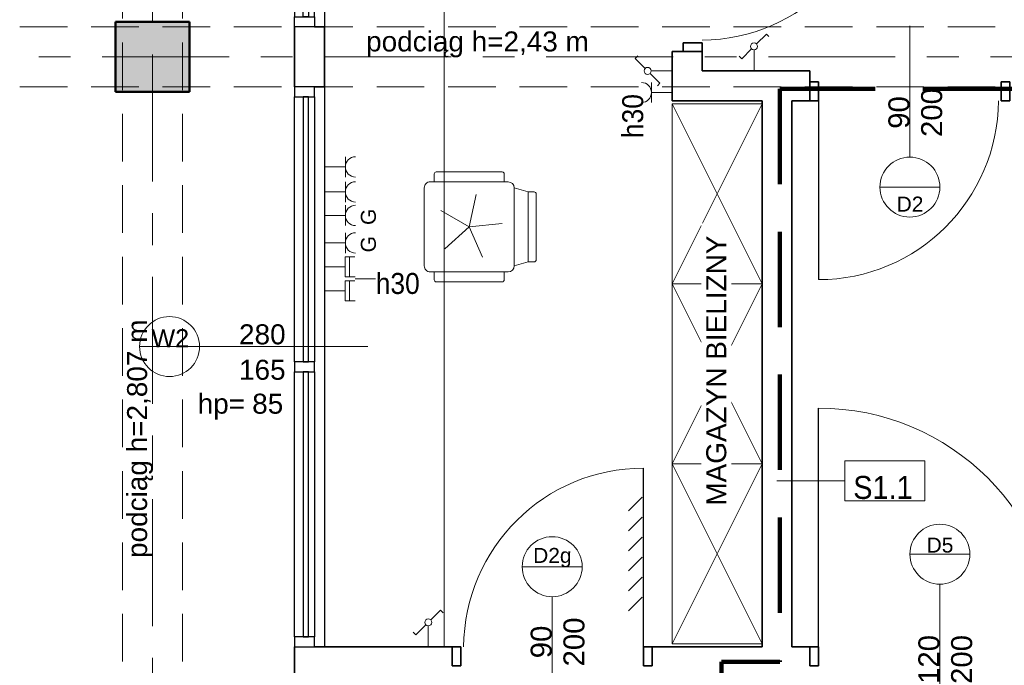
# Model space of a CAD drawing. Header units: centimetres. Extents: x 101 to 4622, y -1383 to 1498.
# Tile 47 of 68: x 2931 to 3423, y -292 to 31. Entities that reach past the tile are written whole.
import ezdxf

# ---------------------------------------------------------------- set-up
doc = ezdxf.new("R2010")
doc.units = ezdxf.units.CM
for name, pattern in [('Dash', [30, 15, -15]), ('Długa kreska', [71.4375, 47.625, -23.8125]), ('Oś', [111.125, 63.5, -15.875, 15.875, -15.875]), ('Ukryte', [35.719, 23.8125, -11.9065])]:
    doc.linetypes.add(name, pattern=pattern)
for name, color, linetype, lineweight in [('A-ANNO-NOTE', 131, 'Continuous', 18), ('A-DETL', 90, 'Continuous', 9), ('A-DETL-GENF', 92, 'Continuous', 18), ('A-DETL-HDLN', 90, 'Ukryte', 18), ('A-DETL-MEDM', 33, 'Continuous', 35), ('A-DOOR', 31, 'Continuous', 25), ('A-DOOR-IDEN', 31, 'Continuous', 18), ('A-GLAZ', 151, 'Continuous', 25), ('A-GLAZ-IDEN', 152, 'Continuous', 18), ('A-WALL', 113, 'Continuous', 25), ('A-WALL-IDEN', 211, 'Continuous', 18), ('E-ELE-QPM-IDEN', 2, 'Continuous', 18), ('E-ELEC-EQPM', 71, 'Continuous', 18), ('G-ANNO-TEXT', 231, 'Continuous', 18), ('I-FURN', 30, 'Continuous', 18), ('Q-SPCQ', 91, 'Continuous', 18), ('S-COLS', 52, 'Continuous', 25), ('S-GRID', 1, 'Continuous', 18)]:
    doc.layers.add(name, color=color, linetype=linetype, lineweight=lineweight)
doc.styles.add('Arial_1', font='arial.ttf', dxfattribs={"height": 7.5})
doc.styles.add('Arial_10', font='arial.ttf', dxfattribs={"height": 0.2})
doc.styles.add('Arial_11', font='arial.ttf', dxfattribs={"height": 9})
doc.styles.add('Arial_13', font='arial.ttf', dxfattribs={"width": 0.9, "height": 10.5})
doc.styles.add('Arial_5', font='arial.ttf', dxfattribs={"height": 10})
doc.styles.add('Arial_6', font='arial.ttf', dxfattribs={"width": 0.9, "height": 11.5})
doc.styles.add('Arial_7', font='arial.ttf', dxfattribs={"height": 10.5})

# ---------------------------------------------------------------- blocks, each defined once
blk = doc.blocks.new('M_Concrete-rengular-Column - 350 x 370mm-1339703-4_piętro II PT - projektowany - PPOŻ B')
at = {"layer": 'S-COLS', "lineweight": 18}
blk.add_hatch(color=254, dxfattribs=at).paths.add_polyline_path([(17.5, -18.5), (17.5, 18.5), (-17.5, 18.5), (-17.5, -18.5)], flags=0)
at = {"layer": 'S-COLS', "lineweight": 50}
for p, q in [((17.5, 18.5), (-17.5, 18.5)), ((-17.5, 18.5), (-17.5, -18.5)), ((17.5, -18.5), (17.5, 18.5)), ((-17.5, -18.5), (17.5, -18.5))]:
    blk.add_line(p, q, dxfattribs=at)
blk = doc.blocks.new('DRZWI 1S - Drzwi 90 glass-1364000-4_piętro II PT - projektowany - PPOŻ B')
at = {"layer": 'A-DETL-GENF'}
for p, q in [((-50, 2), (-45.7, 2)), ((-50, -7.5), (-50, 2)), ((-45.7, 2), (-45.7, -7.5)), ((45.7, 2), (50, 2)), ((45.7, -7.5), (45.7, 2)), ((50, 2), (50, -7.5)), ((-45.7, -7.5), (-50, -7.5)), ((50, -7.5), (45.7, -7.5))]:
    blk.add_line(p, q, dxfattribs=at)
at = {"layer": 'A-DETL-MEDM'}
for p, q in [((-50, -7.5), (-50, 2)), ((-50, 2), (-45.7, 2)), ((-45.7, 2), (-45.7, -7.5)), ((45.7, 2), (45.7, -7.5)), ((50, 2), (45.7, 2)), ((50, -7.5), (50, 2)), ((-45.7, -7.5), (-50, -7.5)), ((45.7, -7.5), (50, -7.5))]:
    blk.add_line(p, q, dxfattribs=at)
at = {"layer": 'A-DOOR', "lineweight": 18}
blk.add_line((0, -30), (0, 30), dxfattribs=at)
at = {"layer": 'A-DOOR'}
for p, q in [((45.7, -7.5), (45.7, -96.89)), ((38.16, -25.53), (45, -32.37)), ((38.16, -35.53), (45, -42.37)), ((38.16, -45.53), (45, -52.37)), ((38.16, -55.53), (45, -62.37)), ((38.16, -65.53), (45, -72.37)), ((38.16, -75.53), (45, -82.37))]:
    blk.add_line(p, q, dxfattribs=at)
at = {"layer": 'A-DOOR', "lineweight": 18}
blk.add_arc((45.7, -6.89), 90, 180.3907, 270, dxfattribs=at)
blk = doc.blocks.new('DRZWI 1S - Drzwi 90-1364001-4_piętro II PT - projektowany - PPOŻ B')
at = {"layer": 'A-DETL-GENF'}
for p, q in [((-50, 7.5), (-50, -2)), ((-45.7, 7.5), (-50, 7.5)), ((-45.7, -2), (-45.7, 7.5)), ((50, 7.5), (45.7, 7.5)), ((45.7, 7.5), (45.7, -2)), ((50, -2), (50, 7.5)), ((-50, -2), (-45.7, -2)), ((45.7, -2), (50, -2))]:
    blk.add_line(p, q, dxfattribs=at)
at = {"layer": 'A-DETL-MEDM'}
for p, q in [((-45.7, 7.5), (-50, 7.5)), ((-50, 7.5), (-50, -2)), ((-45.7, -2), (-45.7, 7.5)), ((45.7, -2), (45.7, 7.5)), ((45.7, 7.5), (50, 7.5)), ((50, 7.5), (50, -2)), ((-50, -2), (-45.7, -2)), ((50, -2), (45.7, -2))]:
    blk.add_line(p, q, dxfattribs=at)
at = {"layer": 'A-DOOR'}
blk.add_line((45.7, 7.5), (45.7, 96.89), dxfattribs=at)
at = {"layer": 'A-DOOR', "lineweight": 18}
blk.add_line((0, 30), (0, -30), dxfattribs=at)
blk.add_arc((45.7, 6.89), 90, 90, 179.6093, dxfattribs=at)
blk = doc.blocks.new('Blat - Blat-1247100-4_piętro II PT - projektowany - PPOŻ B')
at = {"layer": 'I-FURN'}
blk.add_line((590, 60), (0, 60), dxfattribs=at)
blk = doc.blocks.new('Aluminum_Exterior_Window_-_Double - 280 x 165 cm-1494232-4_piętro II PT - projektowany - PPOŻ B')
at = {"layer": 'A-GLAZ'}
for p, q in [((-132.16, 10.16), (-137.16, 10.16)), ((-137.16, 10.16), (-137.16, 0.16)), ((-132.16, 0.16), (-132.16, 10.16)), ((-132.16, 10.16), (0.34, 10.16)), ((5.34, 10.16), (0.34, 10.16)), ((0.34, 10.16), (0.34, 0.16)), ((5.34, 0.16), (5.34, 10.16)), ((5.34, 10.16), (137.84, 10.16)), ((142.84, 10.16), (137.84, 10.16)), ((137.84, 10.16), (137.84, 0.16)), ((142.84, 0.16), (142.84, 10.16)), ((0.34, 5.71), (-132.16, 5.71)), ((-132.16, 5.71), (-132.16, 3.17)), ((0.34, 3.17), (0.34, 5.71)), ((137.84, 5.71), (5.34, 5.71)), ((5.34, 5.71), (5.34, 3.17)), ((137.84, 3.17), (137.84, 5.71)), ((-137.16, 0.16), (-132.16, 0.16)), ((-132.16, 3.17), (0.34, 3.17)), ((0.34, 0.16), (-132.16, 0.16)), ((0.34, 0.16), (5.34, 0.16)), ((5.34, 3.17), (137.84, 3.17)), ((137.84, 0.16), (5.34, 0.16)), ((137.84, 0.16), (142.84, 0.16))]:
    blk.add_line(p, q, dxfattribs=at)
blk = doc.blocks.new('Aluminum_Exterior_Window_-_Double - 280 x 165 cm-1494231-4_piętro II PT - projektowany - PPOŻ B')
at = {"layer": 'A-GLAZ'}
for p, q in [((-137.16, -0.16), (-132.16, -0.16)), ((-137.16, -10.16), (-137.16, -0.16)), ((-132.16, -0.16), (-132.16, -10.16)), ((0.34, -0.16), (-132.16, -0.16)), ((-132.16, -3.17), (0.34, -3.17)), ((-132.16, -5.71), (-132.16, -3.17)), ((0.34, -0.16), (5.34, -0.16)), ((0.34, -10.16), (0.34, -0.16)), ((0.34, -3.17), (0.34, -5.71)), ((5.34, -0.16), (5.34, -10.16)), ((137.84, -0.16), (5.34, -0.16)), ((5.34, -3.17), (137.84, -3.17)), ((5.34, -5.71), (5.34, -3.17)), ((137.84, -0.16), (142.84, -0.16)), ((137.84, -10.16), (137.84, -0.16)), ((137.84, -3.17), (137.84, -5.71)), ((142.84, -0.16), (142.84, -10.16)), ((0.34, -5.71), (-132.16, -5.71)), ((137.84, -5.71), (5.34, -5.71)), ((-132.16, -10.16), (-137.16, -10.16)), ((-132.16, -10.16), (0.34, -10.16)), ((5.34, -10.16), (0.34, -10.16)), ((5.34, -10.16), (137.84, -10.16)), ((142.84, -10.16), (137.84, -10.16))]:
    blk.add_line(p, q, dxfattribs=at)
blk = doc.blocks.new('DRZWI 1S - Drzwi 90 glass-1363998-4_piętro II PT - projektowany - PPOŻ B')
at = {"layer": 'A-DETL-GENF'}
for p, q in [((-50, 7.5), (-50, -2)), ((-45.7, 7.5), (-50, 7.5)), ((-45.7, -2), (-45.7, 7.5)), ((50, 7.5), (45.7, 7.5)), ((45.7, 7.5), (45.7, -2)), ((50, -2), (50, 7.5)), ((-50, -2), (-45.7, -2)), ((45.7, -2), (50, -2))]:
    blk.add_line(p, q, dxfattribs=at)
at = {"layer": 'A-DETL-MEDM'}
for p, q in [((-45.7, 7.5), (-50, 7.5)), ((-50, 7.5), (-50, -2)), ((-45.7, -2), (-45.7, 7.5)), ((45.7, -2), (45.7, 7.5)), ((45.7, 7.5), (50, 7.5)), ((50, 7.5), (50, -2)), ((-50, -2), (-45.7, -2)), ((50, -2), (45.7, -2))]:
    blk.add_line(p, q, dxfattribs=at)
at = {"layer": 'A-DOOR'}
for p, q in [((45.7, 7.5), (45.7, 96.89)), ((38.16, 75.53), (45, 82.37)), ((38.16, 65.53), (45, 72.37)), ((38.16, 55.53), (45, 62.37)), ((38.16, 45.53), (45, 52.37)), ((38.16, 35.53), (45, 42.37)), ((38.16, 25.53), (45, 32.37))]:
    blk.add_line(p, q, dxfattribs=at)
at = {"layer": 'A-DOOR', "lineweight": 18}
blk.add_line((0, 30), (0, -30), dxfattribs=at)
blk.add_arc((45.7, 6.89), 90, 90, 179.6093, dxfattribs=at)
blk = doc.blocks.new('DRZWI 1S - Drzwi 120-1363999-4_piętro II PT - projektowany - PPOŻ B')
at = {"layer": 'A-DETL-GENF'}
for p, q in [((-65, 2), (-60.7, 2)), ((-65, -7.5), (-65, 2)), ((-60.7, 2), (-60.7, -7.5)), ((60.7, 2), (65, 2)), ((60.7, -7.5), (60.7, 2)), ((65, 2), (65, -7.5)), ((-60.7, -7.5), (-65, -7.5)), ((65, -7.5), (60.7, -7.5))]:
    blk.add_line(p, q, dxfattribs=at)
at = {"layer": 'A-DETL-MEDM'}
for p, q in [((-65, -7.5), (-65, 2)), ((-65, 2), (-60.7, 2)), ((-60.7, 2), (-60.7, -7.5)), ((60.7, 2), (60.7, -7.5)), ((65, 2), (60.7, 2)), ((65, -7.5), (65, 2)), ((-60.7, -7.5), (-65, -7.5)), ((60.7, -7.5), (65, -7.5))]:
    blk.add_line(p, q, dxfattribs=at)
at = {"layer": 'A-DOOR', "lineweight": 18}
blk.add_line((0, -30), (0, 30), dxfattribs=at)
at = {"layer": 'A-DOOR'}
blk.add_line((60.7, -7.5), (60.7, -126.89), dxfattribs=at)
at = {"layer": 'A-DOOR', "lineweight": 18}
blk.add_arc((60.7, -6.89), 120, 180.293, 270, dxfattribs=at)
blk = doc.blocks.new('krzesło obrotowe - krzesło obrotowe-817701-4_piętro II PT - projektowany - PPOŻ B')
at = {"layer": 'I-FURN'}
for p, q in [((-17.5, 22.5), (-17.5, 26.5)), ((16.5, 27.5), (-16.5, 27.5)), ((17.5, 22.5), (17.5, 26.5)), ((19.5, 22.5), (-19.5, 22.5)), ((-33.5, 16.5), (-33.5, -16.5)), ((-32.5, 17.5), (-29.5, 17.5)), ((-29.5, 17.5), (-22.5, 19.5)), ((-29.5, 17.5), (-29.5, -17.5)), ((-22.5, 19.5), (-22.5, -19.5)), ((-6.71, 15.07), (0, 0)), ((22.5, -19.5), (22.5, 19.5)), ((0, 0), (12.26, 11.04)), ((0, 0), (-16.41, -1.72)), ((-3.43, -16.14), (0, 0)), ((0, 0), (14.29, -8.25)), ((-29.5, -17.5), (-32.5, -17.5)), ((-22.5, -19.5), (-29.5, -17.5)), ((-19.5, -22.5), (19.5, -22.5)), ((-17.5, -22.5), (-17.5, -26.5)), ((17.5, -22.5), (17.5, -26.5)), ((-16.5, -27.5), (16.5, -27.5))]:
    blk.add_line(p, q, dxfattribs=at)
for centre, radius, start, end in [((-16.5, 26.5), 1, 90, 180), ((16.5, 26.5), 1, 0, 90), ((-19.5, 19.5), 3, 90, 180), ((19.5, 19.5), 3, 360, 90), ((-32.5, 16.5), 1, 90, 180), ((-32.5, -16.5), 1, 180, 270), ((-19.5, -19.5), 3, 180, 270), ((19.5, -19.5), 3, 270, 0), ((-16.5, -26.5), 1, 180, 270), ((16.5, -26.5), 1, 270, 0)]:
    blk.add_arc(centre, radius, start, end, dxfattribs=at)
blk = doc.blocks.new('Przełącznik schodowy - Type 1-1452447-4_piętro II PT - projektowany - PPOŻ B')
at = {"layer": 'E-ELEC-EQPM'}
for p, q in [((13.74, 20.98), (18.68, 25.93)), ((18.68, 25.93), (19.99, 24.62)), ((6.32, 13.57), (5.01, 14.88)), ((11.26, 18.51), (6.32, 13.57)), ((12.5, 18), (12.5, 7.5))]:
    blk.add_line(p, q, dxfattribs=at)
blk.add_circle((12.5, 19.75), 1.75, dxfattribs=at)
blk = doc.blocks.new('gniazdo  IT wielokrotne - 30-1473242-4_piętro II PT - projektowany - PPOŻ B')
at = {"layer": 'E-ELEC-EQPM'}
for p, q in [((7.5, 22.71), (7.5, 17.83)), ((7.5, 20.03), (17.5, 20.03)), ((17.5, 17.83), (17.5, 22.88)), ((19.5, 22.71), (19.5, 17.83)), ((19.5, 20.03), (29.5, 20.03)), ((29.5, 17.83), (29.5, 22.88)), ((7.5, 17.83), (17.5, 17.83)), ((12.5, 17.83), (12.5, 7.5)), ((19.5, 17.83), (29.5, 17.83)), ((24.5, 17.83), (24.5, 7.5))]:
    blk.add_line(p, q, dxfattribs=at)
blk = doc.blocks.new('gniazdo elektryczne wielokrotne_gwarantowane - E1_30-1473304-4_piętro II PT - projektowany - PPOŻ B')
at = {"layer": 'E-ELEC-EQPM'}
for p, q in [((17.58, 18), (7.42, 18)), ((12.5, 18), (12.5, 7.5)), ((31.3, 18), (21.13, 18)), ((26.22, 18), (26.22, 7.5))]:
    blk.add_line(p, q, dxfattribs=at)
for centre in [(12.5, 23.08), (26.22, 23.08)]:
    blk.add_arc(centre, 5.08, 180, 0, dxfattribs=at)
blk = doc.blocks.new('gniazdo elektryczne wielokrotne - 30-1473356-4_piętro II PT - projektowany - PPOŻ B')
at = {"layer": 'E-ELEC-EQPM'}
for p, q in [((17.58, 18), (7.42, 18)), ((12.5, 18), (12.5, 7.5)), ((30.08, 18), (19.92, 18)), ((25, 18), (25, 7.5))]:
    blk.add_line(p, q, dxfattribs=at)
for centre in [(12.5, 23.08), (25, 23.08)]:
    blk.add_arc(centre, 5.08, 180, 0, dxfattribs=at)
blk = doc.blocks.new('gniazdo elektryczne pojedyncze - 30-1473552-4_piętro II PT - projektowany - PPOŻ B')
at = {"layer": 'E-ELEC-EQPM'}
for p, q in [((17.5, 17.83), (7.5, 17.83)), ((12.5, 17.83), (12.5, 7.5))]:
    blk.add_line(p, q, dxfattribs=at)
blk.add_arc((12.5, 22.83), 5, 180, 0, dxfattribs=at)
blk = doc.blocks.new('Szafa - 45 cm-1497313-4_piętro II PT - projektowany - PPOŻ B')
at = {"layer": 'Q-SPCQ'}
for p, q in [((57.5, 52.5), (-32.5, 7.5)), ((-32.5, 52.5), (57.5, 7.5)), ((-32.5, 7.5), (-32.5, 52.5)), ((-32.5, 52.5), (57.5, 52.5)), ((57.5, 52.5), (57.5, 7.5))]:
    blk.add_line(p, q, dxfattribs=at)
blk = doc.blocks.new('ET sciana_AT7 - 10mm-838066-4_piętro II PT - projektowany - PPOŻ B')
at = {"layer": 'A-WALL-IDEN'}
for p, q in [((-0.4, 0.196875), (0.4, 0.196875)), ((-0.4, -0.203125), (-0.4, 0.196875)), ((0.4, 0.196875), (0.4, -0.203125)), ((-0.4, -0.203125), (0.4, -0.203125))]:
    blk.add_line(p, q, dxfattribs=at)
blk = doc.blocks.new('etykieta drzwi wymiar i kategoria - etykieta drzwi 1S góra-1350608-4_piętro II PT - projektowany - PPOŻ B')
at = {"layer": 'A-DOOR-IDEN'}
for p, q in [((-0.3, 1.4984), (0.3, 1.4984)), ((0, 0), (0, 1.1984))]:
    blk.add_line(p, q, dxfattribs=at)
blk.add_circle((0, 1.4984), 0.3, dxfattribs=at)
blk = doc.blocks.new('etykieta drzwi wymiar i kategoria - etykieta drzwi 1S dół - krótka-1350612-4_piętro II PT - projektowany - PPOŻ B')
at = {"layer": 'A-DOOR-IDEN'}
for p, q in [((0, 0), (0, -0.8984)), ((-0.3, -1.1984), (0.3, -1.1984))]:
    blk.add_line(p, q, dxfattribs=at)
blk.add_circle((0, -1.1984), 0.3, dxfattribs=at)
blk = doc.blocks.new('etykieta drzwi wymiar i kategoria - etykieta drzwi 1S góra - krótka-1350610-4_piętro II PT - projektowany - PPOŻ B')
at = {"layer": 'A-DOOR-IDEN'}
for p, q in [((-0.3, 1.1984), (0.3, 1.1984)), ((0, 0), (0, 0.8984))]:
    blk.add_line(p, q, dxfattribs=at)
blk.add_circle((0, 1.1984), 0.3, dxfattribs=at)
blk = doc.blocks.new('Okno_LD_typ 100 - --862013-4_piętro II PT - projektowany - PPOŻ B')
at = {"layer": 'A-GLAZ-IDEN'}
blk.add_line((0, 1.8925), (0, -0.3919), dxfattribs=at)
blk.add_circle((0, -0.0919), 0.3, dxfattribs=at)
at = {"layer": 'A-GLAZ-IDEN', "insert": (0.4711, 0.6634), "char_height": 0.2, "width": 0.48783, "attachment_point": 3, "rotation": 90, "line_spacing_factor": 0.936439, "style": 'Arial_10', "bg_fill": 3, "box_fill_scale": 1.25, "bg_fill_color": 256, "bg_fill_true_color": 13158600, "bg_fill_transparency": 0}
blk.add_mtext('\\pxqr,t6.35,12.7,19.05,25.4,31.75,38.1,44.45,50.8,57.15,63.5,69.85,76.2,82.55,88.9,95.25,101.6,107.95,114.3,120.65,127,133.35,139.7,146.05,152.4,158.75,165.1,171.45,177.8,184.15,190.5,196.85,203.2;{hp= }', dxfattribs=at)

msp = doc.modelspace()

# ---------------------------------------------------------------- linework, layer by layer
at = {"layer": 'A-DETL', "linetype": 'Długa kreska', "lineweight": 100}
for p, q in [((3311.04, -3.38), (4482.04, -3.38)), ((3311.04, -3.38), (3311.04, -289.88)), ((3281.72, -536.38), (3281.72, -289.88)), ((3281.72, -289.88), (3311.04, -289.88))]:
    msp.add_line(p, q, dxfattribs=at)
at = {"layer": 'A-DETL-HDLN'}
for p, q in [((2982.04, 555.62), (2982.04, -530.38)), ((3012.04, 555.62), (3012.04, -530.38)), ((2752.04, 27.62), (3456.04, 27.62)), ((2752.04, -2.38), (3456.04, -2.38))]:
    msp.add_line(p, q, dxfattribs=at)
at = {"layer": 'A-WALL'}
for p, q in [((3083.04, 307.62), (3083.04, 27.62)), ((3083.04, -2.38), (3083.04, -282.38))]:
    msp.add_line(p, q, dxfattribs=at)
at = {"layer": 'A-WALL', "color": 7, "lineweight": 35}
for p, q in [((3068.04, 27.62), (3068.04, -2.38)), ((3083.04, 27.62), (3078.04, 27.62)), ((3083.04, -2.38), (3083.04, 27.62)), ((3262.54, 15.32), (3257.04, 15.32)), ((3257.04, 15.32), (3257.04, -9.38)), ((3272.04, 5.62), (3272.04, 15.32)), ((3326.04, 5.62), (3272.04, 5.62)), ((3326.04, 0.12), (3326.04, 5.62)), ((3078.04, -2.38), (3083.04, -2.38)), ((3257.04, -9.38), (3302.04, -9.38)), ((3302.04, -9.38), (3302.04, -282.38)), ((3317.04, -9.38), (3326.04, -9.38)), ((3317.04, -282.38), (3317.04, -9.38)), ((3068.04, -282.38), (3068.04, -297.38)), ((3147.04, -282.38), (3078.04, -282.38)), ((3302.04, -282.38), (3247.04, -282.38)), ((3326.04, -282.38), (3317.04, -282.38))]:
    msp.add_line(p, q, dxfattribs=at)
at = {"layer": 'A-WALL-IDEN'}
msp.add_line((3309.54, -199.32), (3343.46, -199.32), dxfattribs=at)
at = {"layer": 'E-ELE-QPM-IDEN'}
msp.add_line((3098.42, -98.38), (3108.59, -98.38), dxfattribs=at)
at = {"layer": 'S-GRID', "linetype": 'Oś'}
for p, q in [((2997.04, -1383.2), (2997.04, 1438.12)), ((4591.09, 12.62), (1467.04, 12.62))]:
    msp.add_line(p, q, dxfattribs=at)

# ---------------------------------------------------------------- block references
at = {"layer": 'A-DOOR'}
for name, p, rotation in [('DRZWI 1S - Drzwi 90 glass-1364000-4_piętro II PT - projektowany - PPOŻ B', (3264.54, 65.32), 89.99999999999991), ('DRZWI 1S - Drzwi 90-1364001-4_piętro II PT - projektowany - PPOŻ B', (3376.04, -1.88), 180), ('DRZWI 1S - Drzwi 120-1363999-4_piętro II PT - projektowany - PPOŻ B', (3391.04, -289.88), 180)]:
    msp.add_blockref(name, p, dxfattribs=dict(at, rotation=rotation))
msp.add_blockref('DRZWI 1S - Drzwi 90 glass-1363998-4_piętro II PT - projektowany - PPOŻ B', (3197.04, -289.88), dxfattribs=at)
at = {"layer": 'A-DOOR-IDEN', "xscale": 49.99999999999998, "yscale": 49.99999999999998, "zscale": 49.99999999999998}
for name, p in [('etykieta drzwi wymiar i kategoria - etykieta drzwi 1S dół - krótka-1350612-4_piętro II PT - projektowany - PPOŻ B', (3376.04, 7.44)), ('etykieta drzwi wymiar i kategoria - etykieta drzwi 1S góra-1350608-4_piętro II PT - projektowany - PPOŻ B', (3391.04, -310.94)), ('etykieta drzwi wymiar i kategoria - etykieta drzwi 1S góra - krótka-1350610-4_piętro II PT - projektowany - PPOŻ B', (3197.04, -302.19))]:
    msp.add_blockref(name, p, dxfattribs=at)
at = {"layer": 'A-GLAZ'}
for name, p, rotation in [('Aluminum_Exterior_Window_-_Double - 280 x 165 cm-1494231-4_piętro II PT - projektowany - PPOŻ B', (3078.2, 170.46), 269.9999999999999), ('Aluminum_Exterior_Window_-_Double - 280 x 165 cm-1494232-4_piętro II PT - projektowany - PPOŻ B', (3078.2, -145.22), 89.99999999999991)]:
    msp.add_blockref(name, p, dxfattribs=dict(at, rotation=rotation))
at = {"layer": 'A-WALL-IDEN', "xscale": 49.99999999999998, "yscale": 49.99999999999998, "zscale": 49.99999999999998}
msp.add_blockref('ET sciana_AT7 - 10mm-838066-4_piętro II PT - projektowany - PPOŻ B', (3363.46, -199.16), dxfattribs=at)
at = {"layer": 'E-ELEC-EQPM'}
for p in [(3285.54, -1.88), (3122.54, -289.88)]:
    msp.add_blockref('Przełącznik schodowy - Type 1-1452447-4_piętro II PT - projektowany - PPOŻ B', p, dxfattribs=at)
for name, p, rotation in [('Przełącznik schodowy - Type 1-1452447-4_piętro II PT - projektowany - PPOŻ B', (3264.54, -6.88), 89.99999999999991), ('gniazdo elektryczne pojedyncze - 30-1473552-4_piętro II PT - projektowany - PPOŻ B', (3264.54, -17.68), 89.99999999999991), ('gniazdo elektryczne wielokrotne - 30-1473356-4_piętro II PT - projektowany - PPOŻ B', (3075.54, -29.88), 269.9999999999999), ('gniazdo elektryczne wielokrotne_gwarantowane - E1_30-1473304-4_piętro II PT - projektowany - PPOŻ B', (3075.54, -54.18), 269.9999999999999), ('gniazdo  IT wielokrotne - 30-1473242-4_piętro II PT - projektowany - PPOŻ B', (3075.54, -79.88), 269.9999999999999)]:
    msp.add_blockref(name, p, dxfattribs=dict(at, rotation=rotation))
at = {"layer": 'I-FURN'}
for name, p, rotation in [('Blat - Blat-1247100-4_piętro II PT - projektowany - PPOŻ B', (3083.04, 307.62), 269.9999999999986), ('krzesło obrotowe - krzesło obrotowe-817701-4_piętro II PT - projektowany - PPOŻ B', (3155.54, -72.38), 180)]:
    msp.add_blockref(name, p, dxfattribs=dict(at, rotation=rotation))
at = {"layer": 'Q-SPCQ', "rotation": 89.99999999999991}
for p in [(3309.54, -68.38), (3309.54, -158.38), (3309.54, -248.38)]:
    msp.add_blockref('Szafa - 45 cm-1497313-4_piętro II PT - projektowany - PPOŻ B', p, dxfattribs=at)
at = {"layer": 'S-COLS', "lineweight": 18, "rotation": 270.0000000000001}
msp.add_blockref('M_Concrete-rengular-Column - 350 x 370mm-1339703-4_piętro II PT - projektowany - PPOŻ B', (2997.04, 12.62), dxfattribs=at)

# ---------------------------------------------------------------- texts
at = {"layer": 'A-DOOR-IDEN', "char_height": 10.5, "width": 25.15, "attachment_point": 5, "rotation": 90, "line_spacing_factor": 0.936439, "style": 'Arial_7'}
for s, insert in [('\\pxqc,t6.04762,12.09524,18.14286,24.19048,30.2381,36.28571,42.33333,48.38095,54.42857,60.47619,66.52381,72.57143,78.61905,84.66667,90.71429,96.7619,102.80952,108.85714,114.90476,120.95238,127,133.04762,139.09524,145.14286,151.19048,157.2381,163.28571,169.33333,175.38095,181.42857,187.47619,193.52381;{90\\P200}', (3378.8, -15.2)), ('\\pxqc,t6.04762,12.09524,18.14286,24.19048,30.2381,36.28571,42.33333,48.38095,54.42857,60.47619,66.52381,72.57143,78.61905,84.66667,90.71429,96.7619,102.80952,108.85714,114.90476,120.95238,127,133.04762,139.09524,145.14286,151.19048,157.2381,163.28571,169.33333,175.38095,181.42857,187.47619,193.52381;{90\\P200}', (3199.8, -279.91)), ('\\pxqc,t6.04762,12.09524,18.14286,24.19048,30.2381,36.28571,42.33333,48.38095,54.42857,60.47619,66.52381,72.57143,78.61905,84.66667,90.71429,96.7619,102.80952,108.85714,114.90476,120.95238,127,133.04762,139.09524,145.14286,151.19048,157.2381,163.28571,169.33333,175.38095,181.42857,187.47619,193.52381;{120\\P200}', (3393.8, -288.66))]:
    msp.add_mtext(s, dxfattribs=dict(at, insert=insert))
at = {"layer": 'A-DOOR-IDEN', "char_height": 7.5, "attachment_point": 5, "line_spacing_factor": 0.936439, "style": 'Arial_1'}
for s, insert, width in [('\\pxqc,t8.46667,16.93333,25.4,33.86667,42.33333,50.8,59.26667,67.73333,76.2,84.66667,93.13333,101.6,110.06667,118.53333,127,135.46667,143.93333,152.4,160.86667,169.33333,177.8,186.26667,194.73333,203.2,211.66667,220.13333,228.6,237.06667,245.53333,254,262.46667,270.93333;{D2}', (3376.11, -61), 13.9), ('\\pxqc,t8.46667,16.93333,25.4,33.86667,42.33333,50.8,59.26667,67.73333,76.2,84.66667,93.13333,101.6,110.06667,118.53333,127,135.46667,143.93333,152.4,160.86667,169.33333,177.8,186.26667,194.73333,203.2,211.66667,220.13333,228.6,237.06667,245.53333,254,262.46667,270.93333;{D5}', (3391.11, -231.52), 13.9), ('\\pxqc,t8.46667,16.93333,25.4,33.86667,42.33333,50.8,59.26667,67.73333,76.2,84.66667,93.13333,101.6,110.06667,118.53333,127,135.46667,143.93333,152.4,160.86667,169.33333,177.8,186.26667,194.73333,203.2,211.66667,220.13333,228.6,237.06667,245.53333,254,262.46667,270.93333;{D2g}', (3197.13, -237.77), 19.5)]:
    msp.add_mtext(s, dxfattribs=dict(at, insert=insert, width=width))
at = {"layer": 'A-WALL-IDEN', "insert": (3362.56, -202.74), "char_height": 11.5, "width": 29.79, "attachment_point": 5, "line_spacing_factor": 0.936439, "style": 'Arial_6'}
msp.add_mtext('\\pxqc,t4.96957,9.93913,14.9087,19.87826,24.84783,29.81739,34.78696,39.75652,44.72609,49.69565,54.66522,59.63478,64.60435,69.57391,74.54348,79.51304,84.48261,89.45217,94.42174,99.3913,104.36087,109.33043,114.3,119.26957,124.23913,129.2087,134.17826,139.14783,144.11739,149.08696,154.05652,159.02609;{S1.1}', dxfattribs=at)
at = {"layer": 'E-ELE-QPM-IDEN', "insert": (3237.41, -17), "char_height": 10.5, "width": 22.635, "attachment_point": 5, "rotation": 90, "line_spacing_factor": 0.936439, "style": 'Arial_13'}
msp.add_mtext('\\pxqc,t5.35714,10.71429,16.07143,21.42857,26.78571,32.14286,37.5,42.85714,48.21429,53.57143,58.92857,64.28571,69.64286,75,80.35714,85.71429,91.07143,96.42857,101.78571,107.14286,112.5,117.85714,123.21429,128.57143,133.92857,139.28571,144.64286,150,155.35714,160.71429,166.07143,171.42857;{h30}', dxfattribs=at)
at = {"layer": 'E-ELE-QPM-IDEN', "insert": (3119.75, -100.74), "char_height": 10.5, "width": 22.635, "attachment_point": 5, "line_spacing_factor": 0.936439, "style": 'Arial_13'}
msp.add_mtext('\\pxqc,t5.35714,10.71429,16.07143,21.42857,26.78571,32.14286,37.5,42.85714,48.21429,53.57143,58.92857,64.28571,69.64286,75,80.35714,85.71429,91.07143,96.42857,101.78571,107.14286,112.5,117.85714,123.21429,128.57143,133.92857,139.28571,144.64286,150,155.35714,160.71429,166.07143,171.42857;{h30}', dxfattribs=at)
at = {"layer": 'G-ANNO-TEXT', "color": 7, "insert": (3103.93, 25.33), "char_height": 10, "width": 129.3, "attachment_point": 1, "line_spacing_factor": 0.936439, "style": 'Arial_5'}
msp.add_mtext('\\pt63.5,127,190.5,254,317.5,381,444.5,508,571.5,635,698.5,762,825.5,889,952.5,1016,1079.5,1143,1206.5,1270,1333.5,1397,1460.5,1524,1587.5,1651,1714.5,1778,1841.5,1905,1968.5,2032;podciąg h=2,43 m', dxfattribs=at)
at = {"layer": 'G-ANNO-TEXT', "color": 7, "insert": (2984.32, -237.92), "char_height": 10, "width": 166.05, "attachment_point": 1, "rotation": 90, "line_spacing_factor": 0.936439, "style": 'Arial_5'}
msp.add_mtext('\\pt63.5,127,190.5,254,317.5,381,444.5,508,571.5,635,698.5,762,825.5,889,952.5,1016,1079.5,1143,1206.5,1270,1333.5,1397,1460.5,1524,1587.5,1651,1714.5,1778,1841.5,1905,1968.5,2032;podciąg h=2,807 m', dxfattribs=at)

# ---------------------------------------------------------------- next in the draw order: texts
at = {"layer": 'A-ANNO-NOTE', "insert": (3101.31, -71.43), "char_height": 7.5, "width": 8.686, "attachment_point": 1, "rotation": 90, "line_spacing_factor": 0.936439, "style": 'Arial_1', "bg_fill": 3, "box_fill_scale": 1.25, "bg_fill_color": 256, "bg_fill_true_color": 13158600, "bg_fill_transparency": 0}
msp.add_mtext('\\pxt8.46667,16.93333,25.4,33.86667,42.33333,50.8,59.26667,67.73333,76.2,84.66667,93.13333,101.6,110.06667,118.53333,127,135.46667,143.93333,152.4,160.86667,169.33333,177.8,186.26667,194.73333,203.2,211.66667,220.13333,228.6,237.06667,245.53333,254,262.46667,270.93333;{G}', dxfattribs=at)

# ---------------------------------------------------------------- next in the draw order: texts
at = {"layer": 'A-ANNO-NOTE', "insert": (3101.31, -85.15), "char_height": 7.5, "width": 8.686, "attachment_point": 1, "rotation": 90, "line_spacing_factor": 0.936439, "style": 'Arial_1', "bg_fill": 3, "box_fill_scale": 1.25, "bg_fill_color": 256, "bg_fill_true_color": 13158600, "bg_fill_transparency": 0}
msp.add_mtext('\\pxt8.46667,16.93333,25.4,33.86667,42.33333,50.8,59.26667,67.73333,76.2,84.66667,93.13333,101.6,110.06667,118.53333,127,135.46667,143.93333,152.4,160.86667,169.33333,177.8,186.26667,194.73333,203.2,211.66667,220.13333,228.6,237.06667,245.53333,254,262.46667,270.93333;{G}', dxfattribs=at)

# ---------------------------------------------------------------- next in the draw order: linework, layer by layer
at = {"layer": 'A-DETL', "linetype": 'Dash', "lineweight": 35}
for points, knots in [([(3110.04, 559.12), (3110.04, 502.08), (3109.88, 453.35), (3098.39, 439.12), (3081.04, 439.12), (2935.77, 439.12), (2918.04, 424.78), (2918.04, 380.13), (2918.04, -54.38), (2918.04, -347.2), (2918.04, -391.67), (2895.83, -413.88), (2839.86, -413.88), (2648.62, -413.88)], [0, 0, 0, 0, 1.35675, 2.279339, 4.257674, 6.285447, 8.611779, 14.101329, 22.543857, 30.984352, 35.016506, 36.458314, 39.505398, 39.505398, 39.505398, 39.505398]), ([(3110.04, 559.12), (3110.04, 502.08), (3109.88, 453.35), (3098.39, 439.12), (3081.04, 439.12), (2935.77, 439.12), (2918.04, 424.78), (2918.04, 380.13), (2918.04, -54.38), (2918.04, -347.2), (2918.04, -391.67), (2944.93, -418.55), (3022.64, -413.88), (3270.35, -413.88)], [0, 0, 0, 0, 1.35675, 2.279339, 4.257674, 6.285447, 8.611779, 14.101329, 22.543857, 30.984352, 35.088778, 36.842278, 40.818441, 40.818441, 40.818441, 40.818441])]:
    msp.add_open_spline(points, degree=3, knots=knots, dxfattribs=at)

# ---------------------------------------------------------------- next in the draw order: block references
at = {"layer": 'A-GLAZ-IDEN', "xscale": 49.99999999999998, "yscale": 49.99999999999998, "zscale": 49.99999999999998, "rotation": 270.0000000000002}
msp.add_blockref('Okno_LD_typ 100 - --862013-4_piętro II PT - projektowany - PPOŻ B', (3010.17, -132.22), dxfattribs=at)

# ---------------------------------------------------------------- next in the draw order: texts
at = {"layer": 'G-ANNO-TEXT', "color": 7, "insert": (3274.15, -211.77), "char_height": 10, "width": 138.6225, "attachment_point": 1, "rotation": 90, "line_spacing_factor": 0.936439, "style": 'Arial_5', "bg_fill": 3, "box_fill_scale": 1.25, "bg_fill_color": 256, "bg_fill_true_color": 13158600, "bg_fill_transparency": 0}
msp.add_mtext('\\pxt6.35,12.7,19.05,25.4,31.75,38.1,44.45,50.8,57.15,63.5,69.85,76.2,82.55,88.9,95.25,101.6,107.95,114.3,120.65,127,133.35,139.7,146.05,152.4,158.75,165.1,171.45,177.8,184.15,190.5,196.85,203.2;{MAGAZYN BIELIZNY}', dxfattribs=at)

# ---------------------------------------------------------------- next in the draw order: texts
at = {"layer": 'A-GLAZ-IDEN', "line_spacing_factor": 0.936439}
for s, insert, char_height, width, attachment_point, style in [('\\pxqc,t6.35,12.7,19.05,25.4,31.75,38.1,44.45,50.8,57.15,63.5,69.85,76.2,82.55,88.9,95.25,101.6,107.95,114.3,120.65,127,133.35,139.7,146.05,152.4,158.75,165.1,171.45,177.8,184.15,190.5,196.85,203.2;{280}', (3051.99, -126.17), 10, 24.15, 5, 'Arial_5'), ('\\pxqc,t7.05556,14.11111,21.16667,28.22222,35.27778,42.33333,49.38889,56.44444,63.5,70.55556,77.61111,84.66667,91.72222,98.77778,105.83333,112.88889,119.94444,127,134.05556,141.11111,148.16667,155.22222,162.27778,169.33333,176.38889,183.44444,190.5,197.55556,204.61111,211.66667,218.72222,225.77778;{W2}', (3005.96, -128.03), 9, 19.85, 5, 'Arial_11'), ('\\pxqc,t6.35,12.7,19.05,25.4,31.75,38.1,44.45,50.8,57.15,63.5,69.85,76.2,82.55,88.9,95.25,101.6,107.95,114.3,120.65,127,133.35,139.7,146.05,152.4,158.75,165.1,171.45,177.8,184.15,190.5,196.85,203.2;{165}', (3051.99, -143.89), 10, 24.15, 5, 'Arial_5'), ('\\pxt6.35,12.7,19.05,25.4,31.75,38.1,44.45,50.8,57.15,63.5,69.85,76.2,82.55,88.9,95.25,101.6,107.95,114.3,120.65,127,133.35,139.7,146.05,152.4,158.75,165.1,171.45,177.8,184.15,190.5,196.85,203.2;{85}', (3046.93, -155.78), 10, 16.2, 1, 'Arial_5')]:
    msp.add_mtext(s, dxfattribs=dict(at, insert=insert, char_height=char_height, width=width, attachment_point=attachment_point, style=style))

doc.saveas('drawing.dxf')
